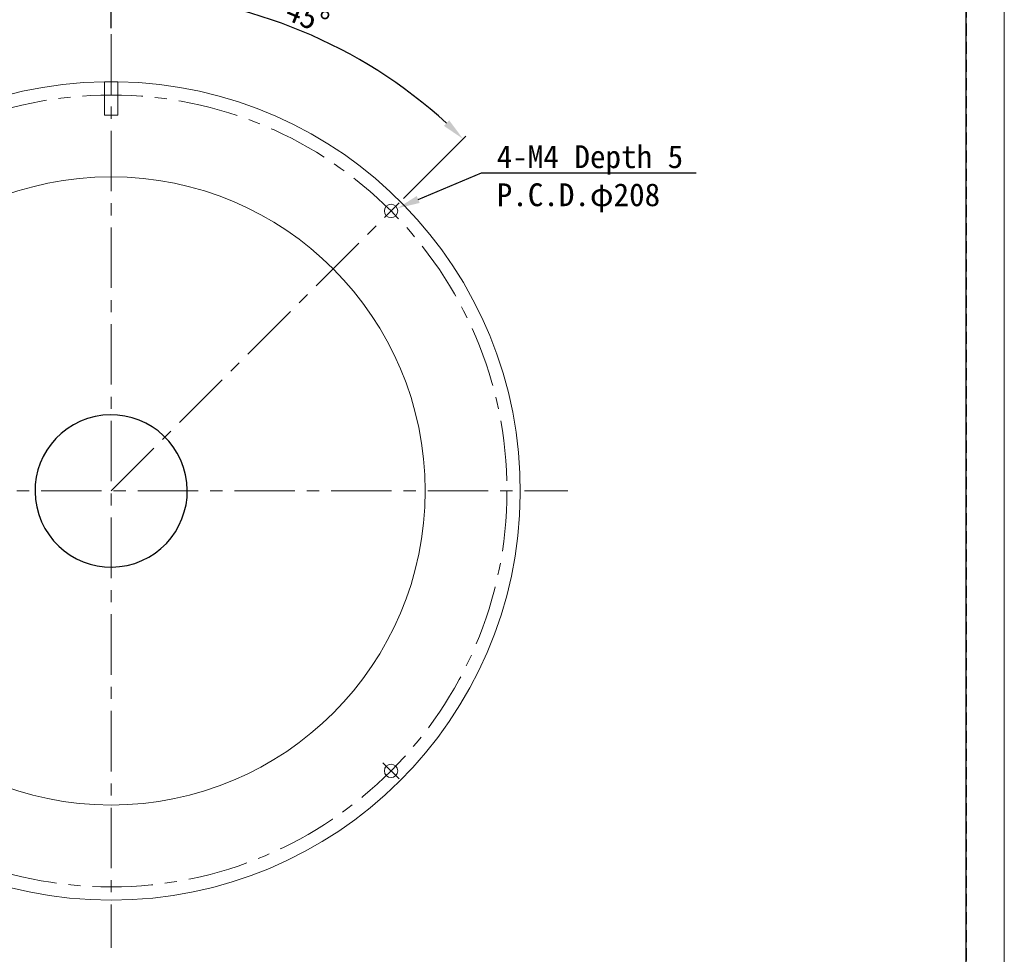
# Model space of a CAD drawing. Header units: millimetres. Extents: x -201 to 202, y 143 to 428.
# Tile 4 of 10: x 72 to 202, y 239 to 361. Entities that reach past the tile are written whole.
import ezdxf
from ezdxf import colors
from ezdxf.entities.mleader import LeaderData, LeaderLine
from ezdxf.math import Vec2, Vec3

# ---------------------------------------------------------------- set-up
doc = ezdxf.new("R2010")
doc.units = ezdxf.units.MM
doc.header["$LTSCALE"] = 0.25
doc.linetypes.add('CENTER', pattern=[50.8, 31.75, -6.35, 6.35, -6.35])
doc.linetypes.add('HIDDEN', pattern=[9.525, 6.35, -3.175])
for name, color, linetype, lineweight in [('BASE', 7, 'Continuous', 20), ('CENTER', 1, 'CENTER', 9), ('DIMENSION', 6, 'Continuous', 9)]:
    doc.layers.add(name, color=color, linetype=linetype, lineweight=lineweight)
doc.layers.add('DOME', color=7, linetype='Continuous')
doc.layers.add('FORM', color=7, linetype='Continuous')
doc.layers.add('EMPTY LINE', color=252, linetype='Continuous', lineweight=0, plot=False)
doc.styles.add('VS Standard', font='msgothic.ttc', dxfattribs={"height": 3})
doc.dimstyles.new('VS Standard x0.5', dxfattribs={"dimtxt": 3, "dimasz": 3, "dimexe": 0.5, "dimexo": 0.8, "dimgap": 0.5, "dimtad": 3, "dimlfac": 2, "dimrnd": 0.0001, "dimzin": 9, "dimdsep": 46, "dimtxsty": 'VS Standard', "dimcen": 0, "dimaunit": 1, "dimadec": 0, "dimazin": 2, "dimtfac": 1, "dimtmove": 0, "dimatfit": 3, "dimfxl": 1, "dimtolj": 1, "dimtzin": 0, "dimarcsym": 0})

# ---------------------------------------------------------------- blocks, each defined once
blk = doc.blocks.new('*D236')
at = {"layer": 'Defpoints', "color": 0}
for p in [(84.16, 359.46), (116.85, 356.09), (121.99, 337.29), (84.16, 299.46), (84.16, 239.46)]:
    blk.add_point(p, dxfattribs=at)
at = {"layer": 'DIMENSION', "color": 0, "lineweight": -2}
for p, q in [((84.16, 360.26), (84.16, 365.35)), ((122.55, 337.86), (130.74, 346.05))]:
    blk.add_line(p, q, dxfattribs=at)
blk.add_arc((84.16, 299.46), 65.38, 47.6292, 87.3708, dxfattribs=at)
at = {"layer": 'DIMENSION', "color": 0}
for points in [[(87.17, 365.28), (87.15, 364.28), (84.16, 364.85)], [(127.88, 347.41), (128.57, 348.13), (130.39, 345.7)]]:
    blk.add_solid(points, dxfattribs=at)
at = {"layer": 'DIMENSION', "color": 0, "insert": (109.96, 361.77), "char_height": 3, "attachment_point": 5, "rotation": 337.5, "style": 'VS Standard'}
blk.add_mtext('\\A1;45%%d', dxfattribs=at)

msp = doc.modelspace()

# ---------------------------------------------------------------- linework, layer by layer
at = {"layer": 'BASE', "linetype": 'Continuous'}
for p, q in [((83.2832, 353.2074), (83.2832, 348.8074)), ((85.0332, 353.2074), (85.0332, 348.8074)), ((83.2832, 348.8074), (85.0332, 348.8074))]:
    msp.add_line(p, q, dxfattribs=at)
msp.add_circle((84.1582, 299.4645), 41.25, dxfattribs=at)
at = {"layer": 'BASE'}
for centre in [(120.9277, 336.2341), (120.9277, 262.695)]:
    msp.add_circle(centre, 0.875, dxfattribs=at)
at = {"layer": 'BASE', "linetype": 'Continuous'}
for start, end in [(90.932763, 89.067237), (90, 90.932763), (89.067237, 90)]:
    msp.add_arc((84.1582, 299.4645), 53.75, start, end, dxfattribs=at)
at = {"layer": 'CENTER'}
for p, q in [((84.1582, 359.4645), (84.1582, 239.4645)), ((84.1582, 299.4645), (121.9884, 337.2948)), ((24.1582, 299.4645), (144.1582, 299.4645)), ((119.8671, 263.7557), (121.9884, 261.6343))]:
    msp.add_line(p, q, dxfattribs=at)
msp.add_circle((84.1582, 299.4645), 52, dxfattribs=at)
at = {"layer": 'DOME', "linetype": 'Continuous', "lineweight": 25}
for start, end in [(198, 108), (108, 198)]:
    msp.add_arc((84.1582, 299.4645), 10, start, end, dxfattribs=at)
at = {"layer": 'EMPTY LINE'}
msp.add_line((201.5, 142.75), (201.5, 427.75), dxfattribs=at)
at = {"layer": 'FORM', "linetype": 'HIDDEN'}
msp.add_lwpolyline([(-196.5, 422.75), (196.5, 422.75), (196.5, 147.75), (-196.5, 147.75)], close=True, dxfattribs=at)
at = {"layer": 'FORM'}
msp.add_lwpolyline([(-196.5, 422.75), (-196.5, 147.75), (-78.5, 147.75), (-78.5, 159.75), (16.5, 159.75), (16.5, 177.25), (196.5, 177.25), (196.5, 422.75), (-196.5, 422.75)], close=True, dxfattribs=at)

# ---------------------------------------------------------------- dimensions: what is measured, and where the dimension line sits
at = {"layer": 'DIMENSION'}
dim = msp.add_angular_dim_2l(base=(116.8489, 356.0865), line1=((84.1582, 299.4645), (121.9884, 337.2948)), line2=((84.1582, 239.4645), (84.1582, 359.4645)), dimstyle='VS Standard x0.5', dxfattribs=at)
dim.commit()
dim.dimension.update_dxf_attribs({"geometry": '*D236', "text_midpoint": (109.9643, 361.7661)})

# ---------------------------------------------------------------- leaders
ml = msp.add_multileader_mtext('Standard', dxfattribs=at)
ml.set_content('4-M4 Depth 5 \\PP.C.D.φ208', color=256, style='VS Standard')
ml.set_leader_properties()
ml.build(insert=Vec2(0, 0))
ml.multileader.update_dxf_attribs({"text_left_attachment_type": 6, "text_right_attachment_type": 6, "dogleg_length": 1, "arrow_head_size": 3})
ctx = ml.context
ctx.base_point, ctx.char_height, ctx.arrow_head_size, ctx.landing_gap_size, ctx.plane_origin = Vec3(133.8176, 341.2651), 3, 3, 1, Vec3(-91.7357, 147.734)
ctx.left_attachment, ctx.right_attachment = 6, 6
notes = []
notes.append((ctx, [(0, (1, 1, 0), (132.8176, 341.2651), (1, 0), 1, [(0, [(121.7335, 336.5751)], 0, [])])]))
ctx.mtext.insert = Vec3(134.8176, 344.8651)
for ctx, leaders in notes:
    for number, flags, end, landing, length, lines in leaders:
        leader = LeaderData()
        leader.index, (leader.has_last_leader_line, leader.has_dogleg_vector, leader.attachment_direction) = number, flags
        leader.last_leader_point, leader.dogleg_vector, leader.dogleg_length = Vec3(end), Vec3(landing), length
        for number, points, colour, breaks in lines:
            line = LeaderLine()
            line.index, line.vertices, line.color, line.breaks = number, Vec3.list(points), colors.encode_raw_color(colour), breaks
            leader.lines.append(line)
        ctx.leaders.append(leader)

doc.saveas('drawing.dxf')
